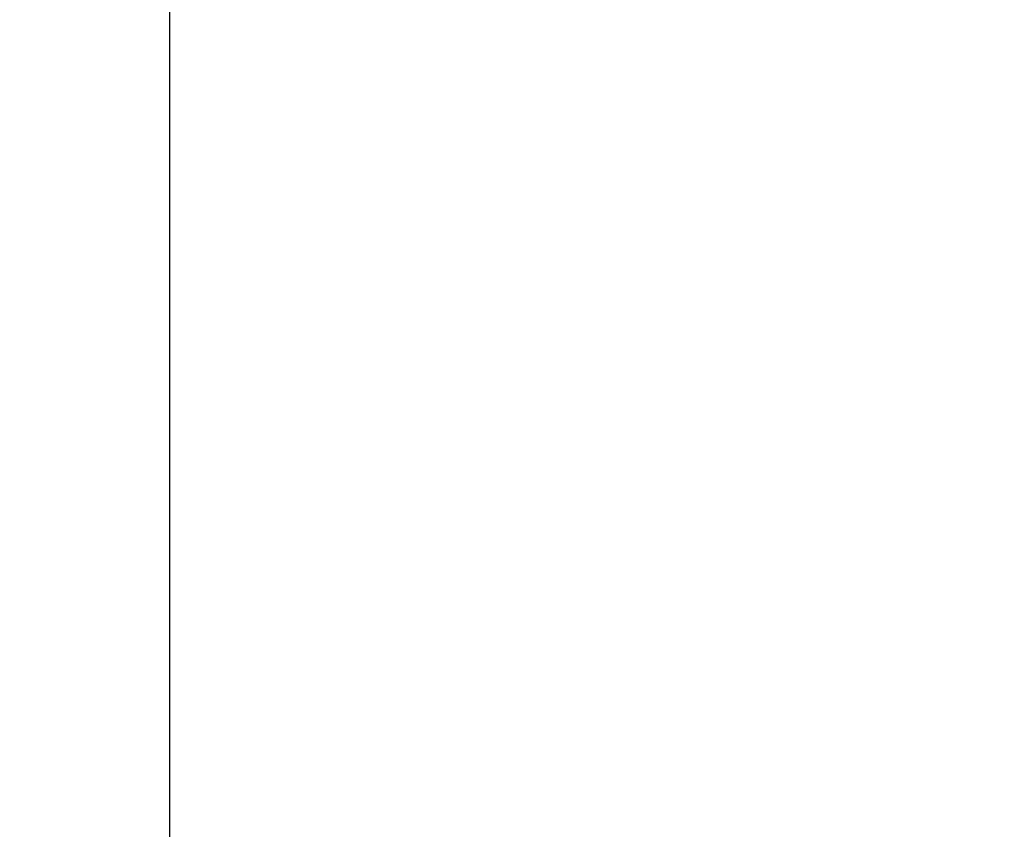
# Model space of a CAD drawing. Header units: metres. Extents: x 63115 to 703450, y -261936 to -53969.
# Tile 78 of 197: x 162231.53 to 162233.29, y -134564.03 to -134562.59. Entities that reach past the tile are written whole.
import ezdxf

# ---------------------------------------------------------------- set-up
doc = ezdxf.new("R2010")
doc.units = ezdxf.units.M
doc.linetypes.add('DASHDOT2', pattern=[12.7, 6.35, -3.175, 0, -3.175])
doc.layers.add('_01-STRAMIENEN', color=253, linetype='DASHDOT2')
doc.layers.add('_03-PROJECTION', color=1, linetype='Continuous')
doc.layers.add('_01Hulplijnen', color=6, linetype='Continuous', plot=False)

# ---------------------------------------------------------------- blocks, each defined once
blk = doc.blocks.new('*U244')
at = {"layer": '_01-STRAMIENEN'}
blk.add_lwpolyline([(1300, 5487.358), (1300, -4768.642)], dxfattribs=at)
at = {"layer": '_01Hulplijnen'}
blk.add_lwpolyline([(1300, 5487.358), (1300, -4768.642)], dxfattribs=at)
blk = doc.blocks.new('*U198')
at = {"layer": '_01Hulplijnen'}
blk.add_lwpolyline([(1300, -766.0302), (1300, -4752.8389)], dxfattribs=at)

msp = doc.modelspace()

# ---------------------------------------------------------------- linework, layer by layer
at = {"layer": '_03-PROJECTION'}
for start_param, end_param in [(5.35272, 10.194284), (0.531155, 2.601165)]:
    msp.add_ellipse((160931.8001, -130410.6056), major_axis=(-6500, 0), ratio=0.638462, start_param=start_param, end_param=end_param, dxfattribs=at)

# ---------------------------------------------------------------- block references
for name in ['*U244', '*U198']:
    msp.add_blockref(name, (160931.8001, -130410.6056), dxfattribs=at)

doc.saveas('drawing.dxf')
